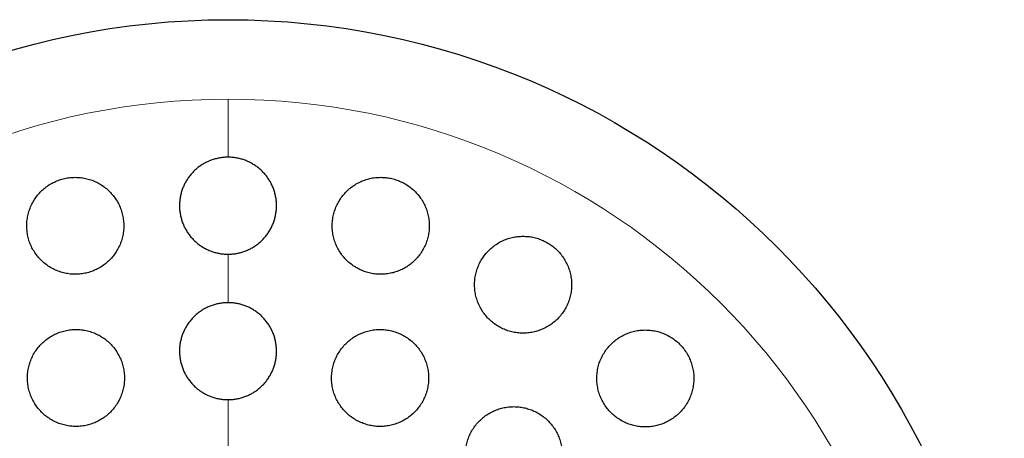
# Model space of a CAD drawing. Header units: millimetres. Extents: x 8 to 913, y 12 to 937.
# Tile 66 of 73: x 518 to 539, y 835 to 843. Entities that reach past the tile are written whole.
import ezdxf

# ---------------------------------------------------------------- set-up
doc = ezdxf.new("R2010")
doc.units = ezdxf.units.MM

msp = doc.modelspace()

# ---------------------------------------------------------------- linework, layer by layer
at = {"color": 252, "linetype": 'Continuous', "lineweight": 0}
for p, q in [((522.604, 841.774), (522.604, 840.577)), ((522.604, 838.577), (522.604, 837.577)), ((522.604, 835.577), (522.604, 834.577))]:
    msp.add_line(p, q, dxfattribs=at)
at = {"color": 7, "linetype": 'Continuous', "lineweight": 30}
msp.add_circle((522.604, 827.413), 16, dxfattribs=at)
at = {"color": 252, "linetype": 'Continuous', "lineweight": 0}
for start, end in [(90, 0), (0, 90)]:
    msp.add_arc((522.604, 827.413), 14.361, start, end, dxfattribs=at)
at = {"color": 7, "linetype": 'Continuous', "lineweight": 30}
for points, knots in [([(522.604, 840.577), (522.577, 840.576), (522.522, 840.575), (522.439, 840.564), (522.357, 840.547), (522.277, 840.523), (522.199, 840.492), (522.125, 840.456), (522.053, 840.413), (521.985, 840.364), (521.922, 840.309), (521.863, 840.25), (521.809, 840.186), (521.761, 840.117), (521.719, 840.045), (521.683, 839.969), (521.653, 839.89), (521.63, 839.809), (521.614, 839.726), (521.605, 839.642), (521.603, 839.556), (521.608, 839.471), (521.621, 839.387), (521.641, 839.305), (521.668, 839.223), (521.701, 839.144), (521.741, 839.069), (521.788, 838.997), (521.84, 838.929), (521.899, 838.867), (521.961, 838.809), (522.028, 838.758), (522.1, 838.712), (522.176, 838.672), (522.254, 838.639), (522.333, 838.613), (522.416, 838.594), (522.507, 838.58), (522.57, 838.578), (522.604, 838.577)], [0, 0, 0, 0, 0.0259835, 0.0521485, 0.078885, 0.1058186, 0.131802, 0.1579648, 0.184691, 0.2116108, 0.2377353, 0.2640384, 0.2909013, 0.3179561, 0.3443735, 0.3709715, 0.398136, 0.4254952, 0.4521881, 0.4790645, 0.5065192, 0.5341735, 0.5610034, 0.5880198, 0.6156261, 0.643437, 0.6702013, 0.6971536, 0.7247022, 0.7524583, 0.7789819, 0.8056928, 0.832998, 0.86051, 0.8867275, 0.9131297, 0.9401165, 0.9673063, 1, 1, 1, 1]), ([(522.604, 838.577), (522.631, 838.578), (522.686, 838.579), (522.769, 838.589), (522.851, 838.607), (522.932, 838.631), (523.009, 838.661), (523.084, 838.698), (523.156, 838.741), (523.223, 838.79), (523.287, 838.845), (523.345, 838.904), (523.399, 838.968), (523.447, 839.037), (523.489, 839.109), (523.525, 839.185), (523.555, 839.264), (523.578, 839.345), (523.594, 839.428), (523.603, 839.512), (523.605, 839.598), (523.6, 839.683), (523.587, 839.767), (523.568, 839.849), (523.541, 839.931), (523.507, 840.01), (523.467, 840.085), (523.421, 840.156), (523.368, 840.224), (523.31, 840.287), (523.247, 840.345), (523.18, 840.396), (523.107, 840.442), (523.032, 840.482), (522.954, 840.515), (522.875, 840.541), (522.792, 840.56), (522.702, 840.574), (522.639, 840.576), (522.604, 840.577)], [0, 0, 0, 0, 0.025985, 0.052152, 0.07889, 0.105825, 0.13181, 0.158256, 0.184702, 0.211623, 0.237748, 0.264331, 0.290914, 0.31797, 0.344385, 0.371265, 0.398144, 0.425501, 0.452192, 0.479066, 0.506519, 0.534171, 0.561, 0.588016, 0.615622, 0.643432, 0.670198, 0.697152, 0.724702, 0.75246, 0.778986, 0.805997, 0.833007, 0.860521, 0.88674, 0.913435, 0.94013, 0.96732, 1, 1, 1, 1]), ([(519.456, 840.162), (519.419, 840.161), (519.345, 840.159), (519.235, 840.14), (519.128, 840.109), (519.025, 840.067), (518.927, 840.014), (518.836, 839.95), (518.753, 839.876), (518.678, 839.794), (518.613, 839.704), (518.558, 839.607), (518.514, 839.504), (518.482, 839.397), (518.462, 839.286), (518.454, 839.174), (518.459, 839.062), (518.477, 838.95), (518.507, 838.84), (518.549, 838.735), (518.604, 838.635), (518.669, 838.542), (518.745, 838.456), (518.83, 838.38), (518.923, 838.314), (519.022, 838.259), (519.128, 838.216), (519.237, 838.185), (519.348, 838.166), (519.461, 838.16), (519.573, 838.167), (519.683, 838.186), (519.791, 838.218), (519.893, 838.261), (519.991, 838.315), (520.081, 838.38), (520.164, 838.454), (520.239, 838.537), (520.303, 838.627), (520.357, 838.725), (520.4, 838.828), (520.432, 838.935), (520.451, 839.046), (520.458, 839.158), (520.452, 839.271), (520.433, 839.382), (520.403, 839.491), (520.359, 839.597), (520.304, 839.696), (520.238, 839.789), (520.161, 839.874), (520.076, 839.95), (519.983, 840.015), (519.883, 840.069), (519.777, 840.112), (519.67, 840.141), (519.562, 840.159), (519.491, 840.161), (519.456, 840.162)], [0, 0, 0, 0, 0.017577, 0.035211, 0.052788, 0.070365, 0.087998, 0.105575, 0.123173, 0.140828, 0.158427, 0.176171, 0.19397, 0.211715, 0.229663, 0.247667, 0.265616, 0.283741, 0.301922, 0.320047, 0.338241, 0.356494, 0.374688, 0.392813, 0.410997, 0.42912, 0.447066, 0.46507, 0.483015, 0.500754, 0.51855, 0.536289, 0.553885, 0.571538, 0.589134, 0.606712, 0.624345, 0.641924, 0.659613, 0.677357, 0.695047, 0.712929, 0.730867, 0.74875, 0.766826, 0.784959, 0.803035, 0.821222, 0.839467, 0.857654, 0.875816, 0.894036, 0.912198, 0.930208, 0.948277, 0.966287, 0.983144, 1, 1, 1, 1]), ([(525.752, 840.162), (525.715, 840.161), (525.64, 840.159), (525.53, 840.139), (525.422, 840.109), (525.319, 840.066), (525.221, 840.012), (525.13, 839.948), (525.046, 839.873), (524.971, 839.79), (524.906, 839.698), (524.851, 839.6), (524.807, 839.495), (524.776, 839.387), (524.757, 839.275), (524.75, 839.161), (524.757, 839.047), (524.776, 838.935), (524.809, 838.825), (524.853, 838.72), (524.909, 838.621), (524.976, 838.529), (525.052, 838.445), (525.138, 838.371), (525.231, 838.307), (525.33, 838.254), (525.434, 838.212), (525.542, 838.183), (525.652, 838.165), (525.763, 838.161), (525.874, 838.168), (525.984, 838.187), (526.09, 838.219), (526.193, 838.263), (526.29, 838.317), (526.381, 838.382), (526.464, 838.457), (526.538, 838.541), (526.603, 838.633), (526.657, 838.732), (526.7, 838.836), (526.731, 838.946), (526.749, 839.058), (526.754, 839.171), (526.747, 839.285), (526.726, 839.397), (526.694, 839.507), (526.648, 839.611), (526.591, 839.71), (526.524, 839.802), (526.447, 839.885), (526.361, 839.958), (526.268, 840.022), (526.168, 840.074), (526.064, 840.115), (525.959, 840.143), (525.854, 840.159), (525.786, 840.161), (525.752, 840.162)], [0, 0, 0, 0, 0.017727, 0.035512, 0.05324, 0.070961, 0.088737, 0.106459, 0.124319, 0.142235, 0.160097, 0.178156, 0.196273, 0.214333, 0.232514, 0.250754, 0.268935, 0.287106, 0.305335, 0.323505, 0.341535, 0.359623, 0.377651, 0.395474, 0.413355, 0.431177, 0.44882, 0.46652, 0.484163, 0.501732, 0.519356, 0.536926, 0.554554, 0.572238, 0.589868, 0.607664, 0.625515, 0.643312, 0.661312, 0.67937, 0.697371, 0.715526, 0.733739, 0.751894, 0.770084, 0.788332, 0.806521, 0.824607, 0.842752, 0.860837, 0.878727, 0.896675, 0.914564, 0.932255, 0.950002, 0.967693, 0.983846, 1, 1, 1, 1]), ([(528.686, 838.947), (528.648, 838.946), (528.573, 838.944), (528.462, 838.924), (528.354, 838.893), (528.25, 838.85), (528.152, 838.795), (528.06, 838.73), (527.976, 838.655), (527.901, 838.57), (527.836, 838.478), (527.781, 838.379), (527.738, 838.273), (527.707, 838.164), (527.689, 838.051), (527.684, 837.937), (527.691, 837.823), (527.712, 837.711), (527.745, 837.602), (527.79, 837.498), (527.847, 837.4), (527.914, 837.309), (527.99, 837.226), (528.076, 837.153), (528.168, 837.09), (528.267, 837.037), (528.371, 836.996), (528.478, 836.967), (528.588, 836.95), (528.699, 836.945), (528.81, 836.953), (528.919, 836.973), (529.026, 837.005), (529.129, 837.049), (529.227, 837.103), (529.317, 837.169), (529.401, 837.245), (529.475, 837.33), (529.54, 837.423), (529.594, 837.523), (529.636, 837.628), (529.666, 837.738), (529.683, 837.851), (529.688, 837.965), (529.679, 838.079), (529.658, 838.191), (529.624, 838.299), (529.578, 838.403), (529.521, 838.501), (529.454, 838.592), (529.376, 838.674), (529.291, 838.746), (529.198, 838.809), (529.099, 838.86), (528.995, 838.901), (528.89, 838.928), (528.787, 838.944), (528.72, 838.946), (528.686, 838.947)], [0, 0, 0, 0, 0.017878, 0.035815, 0.053694, 0.071565, 0.089492, 0.107364, 0.125386, 0.143464, 0.161486, 0.179652, 0.197876, 0.216042, 0.234226, 0.25247, 0.270654, 0.288721, 0.306847, 0.324913, 0.34278, 0.360705, 0.378571, 0.396245, 0.413976, 0.43165, 0.449223, 0.466852, 0.484426, 0.502031, 0.519693, 0.537299, 0.555054, 0.572865, 0.590621, 0.60858, 0.626595, 0.644555, 0.662686, 0.680875, 0.699006, 0.7172, 0.735453, 0.753647, 0.771765, 0.789941, 0.808058, 0.825992, 0.843985, 0.861919, 0.879646, 0.897431, 0.915158, 0.932748, 0.950394, 0.967985, 0.983992, 1, 1, 1, 1]), ([(522.604, 837.577), (522.577, 837.576), (522.521, 837.575), (522.439, 837.564), (522.356, 837.547), (522.275, 837.523), (522.198, 837.492), (522.123, 837.455), (522.051, 837.411), (521.983, 837.362), (521.919, 837.307), (521.861, 837.248), (521.807, 837.183), (521.759, 837.113), (521.717, 837.041), (521.681, 836.965), (521.652, 836.885), (521.629, 836.804), (521.613, 836.721), (521.605, 836.637), (521.603, 836.552), (521.609, 836.467), (521.622, 836.384), (521.642, 836.301), (521.669, 836.22), (521.702, 836.142), (521.742, 836.067), (521.788, 835.996), (521.841, 835.929), (521.899, 835.866), (521.961, 835.809), (522.028, 835.758), (522.1, 835.712), (522.175, 835.672), (522.253, 835.639), (522.332, 835.613), (522.415, 835.594), (522.506, 835.58), (522.569, 835.578), (522.604, 835.577)], [0, 0, 0, 0, 0.0261517, 0.0524855, 0.0793935, 0.1064996, 0.1326512, 0.1589838, 0.1858859, 0.2129841, 0.2392165, 0.2656293, 0.2926095, 0.319785, 0.3461836, 0.3727639, 0.3999155, 0.4272639, 0.4538177, 0.4805549, 0.50787, 0.5353847, 0.5620144, 0.588829, 0.6162283, 0.6438299, 0.6704216, 0.6971991, 0.7245647, 0.7521343, 0.7785906, 0.8052323, 0.8324609, 0.8598931, 0.8861772, 0.9126452, 0.9396948, 0.9669458, 1, 1, 1, 1]), ([(522.604, 835.577), (522.632, 835.578), (522.687, 835.579), (522.77, 835.59), (522.852, 835.607), (522.933, 835.631), (523.011, 835.662), (523.086, 835.699), (523.158, 835.743), (523.226, 835.792), (523.289, 835.847), (523.348, 835.906), (523.401, 835.971), (523.449, 836.04), (523.491, 836.113), (523.527, 836.189), (523.557, 836.269), (523.579, 836.35), (523.595, 836.433), (523.603, 836.517), (523.605, 836.602), (523.599, 836.687), (523.586, 836.77), (523.567, 836.852), (523.54, 836.934), (523.506, 837.012), (523.466, 837.087), (523.42, 837.157), (523.367, 837.225), (523.309, 837.288), (523.247, 837.345), (523.18, 837.396), (523.108, 837.442), (523.033, 837.482), (522.955, 837.515), (522.875, 837.541), (522.793, 837.56), (522.702, 837.574), (522.639, 837.576), (522.604, 837.577)], [0, 0, 0, 0, 0.026152, 0.052487, 0.079396, 0.106502, 0.132655, 0.159273, 0.185891, 0.21299, 0.239222, 0.265918, 0.292615, 0.319791, 0.346189, 0.373054, 0.399919, 0.427266, 0.453819, 0.480556, 0.50787, 0.535383, 0.562013, 0.588827, 0.616226, 0.643828, 0.67042, 0.697199, 0.724565, 0.752135, 0.778593, 0.805529, 0.832465, 0.859898, 0.886182, 0.912941, 0.9397, 0.966952, 1, 1, 1, 1]), ([(519.47, 837.024), (519.433, 837.023), (519.358, 837.021), (519.248, 837.001), (519.14, 836.971), (519.037, 836.928), (518.939, 836.874), (518.847, 836.809), (518.764, 836.735), (518.689, 836.652), (518.624, 836.561), (518.569, 836.463), (518.526, 836.36), (518.494, 836.253), (518.475, 836.142), (518.468, 836.03), (518.473, 835.917), (518.492, 835.806), (518.523, 835.697), (518.565, 835.593), (518.62, 835.493), (518.685, 835.401), (518.761, 835.316), (518.845, 835.241), (518.938, 835.175), (519.037, 835.12), (519.142, 835.077), (519.251, 835.046), (519.363, 835.028), (519.475, 835.022), (519.588, 835.029), (519.698, 835.049), (519.806, 835.08), (519.909, 835.124), (520.007, 835.178), (520.098, 835.244), (520.181, 835.319), (520.255, 835.402), (520.32, 835.494), (520.374, 835.592), (520.416, 835.695), (520.447, 835.803), (520.466, 835.914), (520.472, 836.026), (520.465, 836.138), (520.446, 836.25), (520.415, 836.358), (520.371, 836.462), (520.316, 836.561), (520.25, 836.654), (520.174, 836.738), (520.089, 836.813), (519.996, 836.878), (519.896, 836.931), (519.791, 836.974), (519.684, 837.003), (519.576, 837.021), (519.505, 837.023), (519.47, 837.024)], [0, 0, 0, 0, 0.017711, 0.035478, 0.053189, 0.0709, 0.088668, 0.10638, 0.124089, 0.141855, 0.159564, 0.177341, 0.195174, 0.212952, 0.230841, 0.248786, 0.266676, 0.284673, 0.302727, 0.320724, 0.338778, 0.35689, 0.374944, 0.392978, 0.41107, 0.429103, 0.447049, 0.465052, 0.482997, 0.500824, 0.518709, 0.536537, 0.554271, 0.572061, 0.589795, 0.607498, 0.625258, 0.642962, 0.660711, 0.678517, 0.696267, 0.714119, 0.732027, 0.749879, 0.767845, 0.785868, 0.803834, 0.821878, 0.839979, 0.858023, 0.876072, 0.894179, 0.912227, 0.930206, 0.948243, 0.966222, 0.983111, 1, 1, 1, 1]), ([(525.738, 837.024), (525.701, 837.023), (525.626, 837.021), (525.515, 837.001), (525.407, 836.97), (525.303, 836.927), (525.205, 836.873), (525.114, 836.808), (525.03, 836.733), (524.955, 836.649), (524.89, 836.557), (524.835, 836.458), (524.792, 836.354), (524.761, 836.245), (524.742, 836.133), (524.736, 836.02), (524.743, 835.907), (524.763, 835.795), (524.795, 835.686), (524.839, 835.582), (524.895, 835.483), (524.961, 835.392), (525.037, 835.308), (525.122, 835.234), (525.215, 835.17), (525.314, 835.117), (525.418, 835.075), (525.526, 835.045), (525.636, 835.027), (525.748, 835.022), (525.86, 835.03), (525.97, 835.049), (526.077, 835.081), (526.18, 835.125), (526.278, 835.18), (526.369, 835.245), (526.452, 835.321), (526.526, 835.405), (526.591, 835.498), (526.645, 835.597), (526.687, 835.701), (526.717, 835.81), (526.735, 835.922), (526.74, 836.036), (526.733, 836.149), (526.712, 836.26), (526.679, 836.369), (526.634, 836.473), (526.578, 836.571), (526.511, 836.662), (526.434, 836.745), (526.349, 836.819), (526.256, 836.882), (526.156, 836.935), (526.052, 836.976), (525.946, 837.004), (525.841, 837.021), (525.773, 837.023), (525.738, 837.024)], [0, 0, 0, 0, 0.01782, 0.035697, 0.053518, 0.071334, 0.089206, 0.107023, 0.124922, 0.142878, 0.160778, 0.178783, 0.196845, 0.21485, 0.232906, 0.251019, 0.269075, 0.287103, 0.305189, 0.323217, 0.341152, 0.359145, 0.37708, 0.394897, 0.412772, 0.43059, 0.448317, 0.466102, 0.48383, 0.501535, 0.519295, 0.537, 0.554757, 0.572571, 0.590328, 0.60819, 0.626109, 0.643972, 0.661947, 0.679979, 0.697955, 0.716002, 0.734107, 0.752155, 0.7702, 0.788304, 0.806349, 0.824319, 0.842346, 0.860316, 0.87817, 0.896081, 0.913935, 0.931685, 0.949491, 0.967241, 0.98362, 1, 1, 1, 1]), ([(531.205, 837.014), (531.167, 837.013), (531.092, 837.01), (530.98, 836.991), (530.871, 836.959), (530.767, 836.915), (530.668, 836.86), (530.576, 836.795), (530.492, 836.718), (530.417, 836.633), (530.352, 836.54), (530.298, 836.44), (530.255, 836.334), (530.225, 836.224), (530.208, 836.111), (530.203, 835.997), (530.212, 835.884), (530.233, 835.772), (530.266, 835.664), (530.312, 835.561), (530.368, 835.463), (530.435, 835.373), (530.511, 835.291), (530.596, 835.219), (530.688, 835.156), (530.787, 835.104), (530.89, 835.063), (530.997, 835.034), (531.107, 835.017), (531.219, 835.012), (531.33, 835.02), (531.44, 835.04), (531.547, 835.072), (531.65, 835.117), (531.748, 835.172), (531.84, 835.239), (531.923, 835.315), (531.998, 835.401), (532.062, 835.495), (532.116, 835.596), (532.157, 835.702), (532.187, 835.812), (532.203, 835.925), (532.207, 836.039), (532.198, 836.152), (532.176, 836.263), (532.142, 836.371), (532.095, 836.474), (532.038, 836.571), (531.971, 836.661), (531.894, 836.742), (531.809, 836.814), (531.716, 836.876), (531.617, 836.928), (531.514, 836.968), (531.409, 836.995), (531.306, 837.011), (531.239, 837.013), (531.205, 837.014)], [0, 0, 0, 0, 0.01803, 0.036119, 0.05415, 0.072174, 0.090256, 0.108281, 0.126425, 0.144626, 0.16277, 0.180963, 0.199214, 0.217407, 0.235509, 0.253669, 0.27177, 0.289683, 0.307653, 0.325564, 0.343274, 0.361041, 0.378751, 0.396335, 0.413975, 0.43156, 0.449147, 0.46679, 0.484379, 0.502094, 0.519866, 0.537583, 0.555498, 0.573469, 0.591385, 0.609486, 0.627645, 0.645746, 0.663939, 0.68219, 0.700382, 0.718527, 0.736731, 0.754875, 0.772854, 0.790891, 0.808869, 0.826638, 0.844464, 0.862233, 0.879843, 0.897509, 0.915119, 0.932689, 0.950315, 0.967886, 0.983943, 1, 1, 1, 1]), ([(528.494, 835.433), (528.457, 835.432), (528.382, 835.429), (528.27, 835.409), (528.162, 835.378), (528.058, 835.335), (527.959, 835.28), (527.867, 835.215), (527.784, 835.139), (527.709, 835.055), (527.643, 834.962), (527.589, 834.863), (527.546, 834.757), (527.516, 834.648), (527.498, 834.536), (527.492, 834.423), (527.5, 834.31), (527.52, 834.198), (527.553, 834.09), (527.597, 833.986), (527.653, 833.888), (527.72, 833.798), (527.796, 833.715), (527.88, 833.641), (527.973, 833.578), (528.071, 833.525), (528.175, 833.483), (528.283, 833.454), (528.393, 833.436), (528.505, 833.431), (528.617, 833.439), (528.727, 833.458), (528.835, 833.49), (528.938, 833.534), (529.036, 833.59), (529.127, 833.656), (529.21, 833.732), (529.285, 833.817), (529.349, 833.91), (529.403, 834.01), (529.445, 834.115), (529.475, 834.225), (529.492, 834.337), (529.496, 834.45), (529.488, 834.563), (529.467, 834.675), (529.434, 834.783), (529.388, 834.886), (529.332, 834.984), (529.265, 835.074), (529.188, 835.156), (529.103, 835.229), (529.01, 835.292), (528.911, 835.344), (528.807, 835.385), (528.702, 835.413), (528.597, 835.43), (528.529, 835.432), (528.494, 835.433)], [0, 0, 0, 0, 0.017937, 0.035932, 0.05387, 0.071803, 0.089793, 0.107727, 0.125735, 0.143801, 0.16181, 0.179866, 0.19798, 0.216035, 0.234061, 0.252144, 0.270169, 0.288099, 0.306087, 0.324016, 0.341829, 0.359699, 0.377511, 0.395236, 0.413018, 0.430744, 0.448449, 0.466211, 0.483916, 0.501677, 0.519494, 0.537256, 0.555123, 0.573047, 0.590915, 0.608895, 0.626932, 0.644912, 0.662961, 0.681067, 0.699116, 0.71716, 0.735261, 0.753304, 0.77127, 0.789293, 0.807257, 0.825106, 0.843012, 0.860861, 0.878607, 0.89641, 0.914156, 0.931858, 0.949617, 0.96732, 0.98366, 1, 1, 1, 1])]:
    msp.add_open_spline(points, degree=3, knots=knots, dxfattribs=at)

doc.saveas('drawing.dxf')
